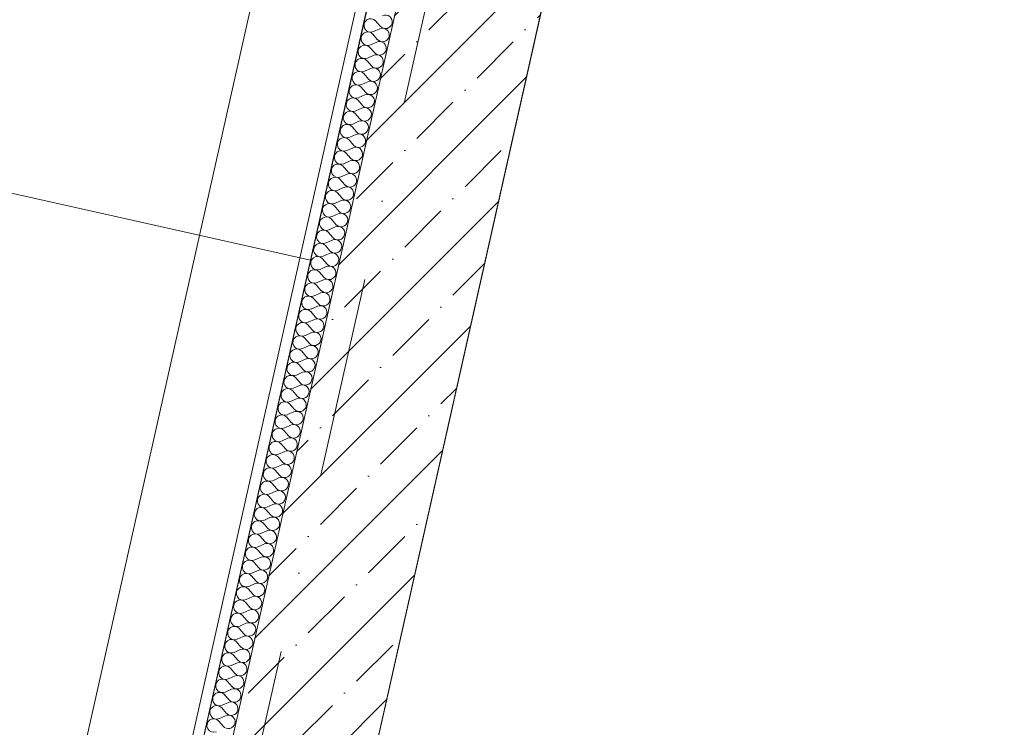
# Model space of a CAD drawing. Header units: millimetres. Extents: x -7218036 to -6936053, y 6003644 to 6210136.
# Tile 48 of 65: x -7185636 to -7183903, y 6139669 to 6140914. Entities that reach past the tile are written whole.
import ezdxf
from ezdxf.enums import TextEntityAlignment as Align

# ---------------------------------------------------------------- set-up
doc = ezdxf.new("R2010")
doc.units = ezdxf.units.MM
doc.header["$MEASUREMENT"] = 0
doc.linetypes.add('Штрихпунктирная', pattern=[670.277762, 352.777767, -176.388884, 0, -141.111112])
for name, color, linetype in [('S - автостоянка.АР', 7, 'Continuous'), ('S - МОП.АР', 7, 'Continuous'), ('АР-Стены_внешние_.АР', 7, 'Continuous'), ('АР-Стены_Перегородки_100_.АР', 7, 'Continuous'), ('АР-Чертеж-Оси_Осевые размеры.АР', 7, 'Continuous'), ('АР-Чертеж-Размеры.АР', 7, 'Continuous')]:
    doc.layers.add(name, color=color, linetype=linetype)
for name, color, linetype, lineweight in [('АР-рампа.АР_Ном._пера__1', 7, 'Continuous', 0), ('АР-Стены_внешние_.АР_Ном._пера__1', 7, 'Continuous', 0), ('АР-Стены_Перегородки_100_.АР_Ном._пера__1', 7, 'Continuous', 5), ('АР-Чертеж-Оси_Осевые размеры.АР_Ном._пера__120', 7, 'Continuous', 0), ('АР-Чертеж-Размеры.АР_Ном._пера__1', 7, 'Continuous', 0)]:
    doc.layers.add(name, color=color, linetype=linetype, lineweight=lineweight)
doc.styles.add('РЎР“Р•РќР•Р\xa0РР\xa0_РЎРўРР›Р¬_1', font='GOST_Common.ttf')
doc.styles.add('РЎР“Р•РќР•Р\xa0РР\xa0_РЎРўРР›Р¬_3', font='GOTHIC.TTF')
doc.dimstyles.new('СГЕНЕРИР_СТИЛЬ__8', dxfattribs={"dimtxt": 150, "dimasz": 190, "dimexe": 0.18, "dimexo": 2000, "dimgap": 0, "dimtad": 1, "dimdec": 0, "dimzin": 0, "dimdsep": 46, "dimtxsty": 'РЎР“Р•РќР•Р\xa0РР\xa0_РЎРўРР›Р¬_1', "dimblk": 'ARROWHEAD_6', "dimblk1": 'ARROWHEAD_6', "dimblk2": 'ARROWHEAD_6', "dimcen": 0.09, "dimclrd": 7, "dimclre": 7, "dimclrt": 7, "dimazin": 0, "dimtfac": 1, "dimtdec": 4, "dimtmove": 0, "dimatfit": 3, "dimfxl": 0, "dimtolj": 1, "dimtzin": 0, "dimarcsym": 0})

# ---------------------------------------------------------------- blocks, each defined once
blk = doc.blocks.new('*X541', base_point=(-6566190.3, 6562677.8))
at = {"layer": 'АР-Стены_Перегородки_100_.АР_Ном._пера__1', "color": 7, "linetype": 'Continuous', "lineweight": 0}
for p, q in [((-7185013.1, 6140892.7), (-7185002.3, 6140897.6)), ((-7185009, 6140911.3), (-7185001.2, 6140902.3)), ((-7185014.2, 6140888.1), (-7185006.5, 6140879)), ((-7185019.4, 6140864.9), (-7185011.7, 6140855.8)), ((-7185018.4, 6140869.5), (-7185007.5, 6140874.4)), ((-7185023.6, 6140846.3), (-7185012.7, 6140851.2)), ((-7185028.8, 6140823.1), (-7185017.9, 6140827.9)), ((-7185024.6, 6140841.6), (-7185016.9, 6140832.6)), ((-7185029.8, 6140818.4), (-7185022.1, 6140809.4)), ((-7185035, 6140795.2), (-7185027.3, 6140786.1)), ((-7185034, 6140799.8), (-7185023.1, 6140804.7)), ((-7185039.2, 6140776.6), (-7185028.4, 6140781.5)), ((-7185044.4, 6140753.4), (-7185033.6, 6140758.2)), ((-7185040.3, 6140771.9), (-7185032.5, 6140762.9)), ((-7185045.5, 6140748.7), (-7185037.8, 6140739.7)), ((-7185050.7, 6140725.5), (-7185043, 6140716.4)), ((-7185049.7, 6140730.1), (-7185038.8, 6140735)), ((-7185054.9, 6140706.9), (-7185044, 6140711.8)), ((-7185060.1, 6140683.7), (-7185049.2, 6140688.6)), ((-7185055.9, 6140702.3), (-7185048.2, 6140693.2)), ((-7185061.1, 6140679), (-7185053.4, 6140670)), ((-7185066.4, 6140655.8), (-7185058.6, 6140646.7)), ((-7185065.3, 6140660.4), (-7185054.5, 6140665.3)), ((-7185070.5, 6140637.2), (-7185059.7, 6140642.1)), ((-7185075.7, 6140614), (-7185064.9, 6140618.9)), ((-7185071.6, 6140632.6), (-7185063.8, 6140623.5)), ((-7185076.8, 6140609.3), (-7185069.1, 6140600.3)), ((-7185082, 6140586.1), (-7185074.3, 6140577)), ((-7185081, 6140590.7), (-7185070.1, 6140595.6)), ((-7185086.2, 6140567.5), (-7185075.3, 6140572.4)), ((-7185091.4, 6140544.3), (-7185080.5, 6140549.2)), ((-7185087.2, 6140562.9), (-7185079.5, 6140553.8)), ((-7185092.4, 6140539.6), (-7185084.7, 6140530.6)), ((-7185097.7, 6140516.4), (-7185089.9, 6140507.4)), ((-7185096.6, 6140521.1), (-7185085.8, 6140525.9)), ((-7185101.8, 6140497.8), (-7185091, 6140502.7)), ((-7185107.1, 6140474.6), (-7185096.2, 6140479.5)), ((-7185102.9, 6140493.2), (-7185095.2, 6140484.1)), ((-7185108.1, 6140469.9), (-7185100.4, 6140460.9)), ((-7185113.3, 6140446.7), (-7185105.6, 6140437.7)), ((-7185112.3, 6140451.4), (-7185101.4, 6140456.2)), ((-7185117.5, 6140428.1), (-7185106.6, 6140433)), ((-7185118.5, 6140423.5), (-7185110.8, 6140414.4)), ((-7185123.7, 6140400.3), (-7185116, 6140391.2)), ((-7185122.7, 6140404.9), (-7185111.8, 6140409.8)), ((-7185129, 6140377), (-7185121.2, 6140368)), ((-7185127.9, 6140381.7), (-7185117.1, 6140386.6)), ((-7185133.1, 6140358.4), (-7185122.3, 6140363.3)), ((-7185134.2, 6140353.8), (-7185126.5, 6140344.7)), ((-7185139.4, 6140330.6), (-7185131.7, 6140321.5)), ((-7185138.4, 6140335.2), (-7185127.5, 6140340.1)), ((-7185144.6, 6140307.3), (-7185136.9, 6140298.3)), ((-7185143.6, 6140312), (-7185132.7, 6140316.9)), ((-7185148.8, 6140288.7), (-7185137.9, 6140293.6)), ((-7185149.8, 6140284.1), (-7185142.1, 6140275)), ((-7185155.1, 6140260.9), (-7185147.3, 6140251.8)), ((-7185154, 6140265.5), (-7185143.2, 6140270.4)), ((-7185160.3, 6140237.6), (-7185152.5, 6140228.6)), ((-7185159.2, 6140242.3), (-7185148.4, 6140247.2)), ((-7185164.4, 6140219.1), (-7185153.6, 6140223.9)), ((-7185165.5, 6140214.4), (-7185157.8, 6140205.3)), ((-7185170.7, 6140191.2), (-7185163, 6140182.1)), ((-7185169.7, 6140195.8), (-7185158.8, 6140200.7)), ((-7185175.9, 6140167.9), (-7185168.2, 6140158.9)), ((-7185174.9, 6140172.6), (-7185164, 6140177.5)), ((-7185180.1, 6140149.4), (-7185169.2, 6140154.2)), ((-7185181.1, 6140144.7), (-7185173.4, 6140135.7)), ((-7185186.4, 6140121.5), (-7185178.6, 6140112.4)), ((-7185185.3, 6140126.1), (-7185174.5, 6140131)), ((-7185191.6, 6140098.3), (-7185183.8, 6140089.2)), ((-7185190.5, 6140102.9), (-7185179.7, 6140107.8)), ((-7185195.7, 6140079.7), (-7185184.9, 6140084.5)), ((-7185196.8, 6140075), (-7185189.1, 6140066)), ((-7185202, 6140051.8), (-7185194.3, 6140042.7)), ((-7185201, 6140056.4), (-7185190.1, 6140061.3)), ((-7185206.2, 6140033.2), (-7185195.3, 6140038.1)), ((-7185211.4, 6140010), (-7185200.5, 6140014.9)), ((-7185207.2, 6140028.6), (-7185199.5, 6140019.5)), ((-7185212.4, 6140005.3), (-7185204.7, 6139996.3)), ((-7185217.7, 6139982.1), (-7185209.9, 6139973)), ((-7185216.6, 6139986.7), (-7185205.8, 6139991.6)), ((-7185221.8, 6139963.5), (-7185211, 6139968.4)), ((-7185227.1, 6139940.3), (-7185216.2, 6139945.2)), ((-7185222.9, 6139958.9), (-7185215.2, 6139949.8)), ((-7185228.1, 6139935.6), (-7185220.4, 6139926.6)), ((-7185233.3, 6139912.4), (-7185225.6, 6139903.3)), ((-7185232.3, 6139917.1), (-7185221.4, 6139921.9)), ((-7185237.5, 6139893.8), (-7185226.6, 6139898.7)), ((-7185242.7, 6139870.6), (-7185231.9, 6139875.5)), ((-7185238.5, 6139889.2), (-7185230.8, 6139880.1)), ((-7185243.8, 6139865.9), (-7185236, 6139856.9)), ((-7185249, 6139842.7), (-7185241.2, 6139833.7)), ((-7185247.9, 6139847.4), (-7185237.1, 6139852.2)), ((-7185253.1, 6139824.1), (-7185242.3, 6139829)), ((-7185258.4, 6139800.9), (-7185247.5, 6139805.8)), ((-7185254.2, 6139819.5), (-7185246.5, 6139810.4)), ((-7185259.4, 6139796.3), (-7185251.7, 6139787.2)), ((-7185264.6, 6139773), (-7185256.9, 6139764)), ((-7185263.6, 6139777.7), (-7185252.7, 6139782.5)), ((-7185268.8, 6139754.4), (-7185257.9, 6139759.3)), ((-7185274, 6139731.2), (-7185263.2, 6139736.1)), ((-7185269.8, 6139749.8), (-7185262.1, 6139740.7)), ((-7185275.1, 6139726.6), (-7185267.3, 6139717.5)), ((-7185280.3, 6139703.3), (-7185272.5, 6139694.3)), ((-7185279.2, 6139708), (-7185268.4, 6139712.9)), ((-7185284.4, 6139684.7), (-7185273.6, 6139689.6)), ((-7185285.5, 6139680.1), (-7185277.8, 6139671))]:
    blk.add_line(p, q, dxfattribs=at)
for centre, start, end in [((-7185018, 6140903.6), 40.4717, 294.2115), ((-7184992.2, 6140910), 347.3416, 114.2115), ((-7184997.4, 6140886.8), 347.3416, 114.2115), ((-7184992.2, 6140910), 220.4717, 347.3416), ((-7185023.2, 6140880.4), 40.4717, 294.2115), ((-7184997.4, 6140886.8), 220.4717, 347.3416), ((-7185028.5, 6140857.1), 40.4717, 294.2115), ((-7185002.6, 6140863.5), 220.4717, 347.3416), ((-7185002.6, 6140863.5), 347.3416, 114.2115), ((-7185033.7, 6140833.9), 40.4717, 294.2115), ((-7185007.8, 6140840.3), 347.3416, 114.2115), ((-7185013, 6140817.1), 347.3416, 114.2115), ((-7185007.8, 6140840.3), 220.4717, 347.3416), ((-7185038.9, 6140810.7), 40.4717, 294.2115), ((-7185013, 6140817.1), 220.4717, 347.3416), ((-7185044.1, 6140787.4), 40.4717, 294.2115), ((-7185018.3, 6140793.8), 220.4717, 347.3416), ((-7185018.3, 6140793.8), 347.3416, 114.2115), ((-7185049.3, 6140764.2), 40.4717, 294.2115), ((-7185023.5, 6140770.6), 347.3416, 114.2115), ((-7185028.7, 6140747.4), 347.3416, 114.2115), ((-7185023.5, 6140770.6), 220.4717, 347.3416), ((-7185054.5, 6140741), 40.4717, 294.2115), ((-7185028.7, 6140747.4), 220.4717, 347.3416), ((-7185059.8, 6140717.8), 40.4717, 294.2115), ((-7185033.9, 6140724.2), 347.3416, 114.2115), ((-7185065, 6140694.5), 40.4717, 294.2115), ((-7185039.1, 6140700.9), 347.3416, 114.2115), ((-7185033.9, 6140724.2), 220.4717, 347.3416), ((-7185044.4, 6140677.7), 347.3416, 114.2115), ((-7185039.1, 6140700.9), 220.4717, 347.3416), ((-7185070.2, 6140671.3), 40.4717, 294.2115), ((-7185044.4, 6140677.7), 220.4717, 347.3416), ((-7185075.4, 6140648.1), 40.4717, 294.2115), ((-7185049.6, 6140654.5), 347.3416, 114.2115), ((-7185080.6, 6140624.8), 40.4717, 294.2115), ((-7185054.8, 6140631.2), 347.3416, 114.2115), ((-7185049.6, 6140654.5), 220.4717, 347.3416), ((-7185060, 6140608), 347.3416, 114.2115), ((-7185054.8, 6140631.2), 220.4717, 347.3416), ((-7185085.8, 6140601.6), 40.4717, 294.2115), ((-7185060, 6140608), 220.4717, 347.3416), ((-7185091.1, 6140578.4), 40.4717, 294.2115), ((-7185065.2, 6140584.8), 347.3416, 114.2115), ((-7185096.3, 6140555.1), 40.4717, 294.2115), ((-7185070.4, 6140561.5), 347.3416, 114.2115), ((-7185065.2, 6140584.8), 220.4717, 347.3416), ((-7185075.7, 6140538.3), 347.3416, 114.2115), ((-7185070.4, 6140561.5), 220.4717, 347.3416), ((-7185101.5, 6140531.9), 40.4717, 294.2115), ((-7185075.7, 6140538.3), 220.4717, 347.3416), ((-7185106.7, 6140508.7), 40.4717, 294.2115), ((-7185080.9, 6140515.1), 347.3416, 114.2115), ((-7185111.9, 6140485.4), 40.4717, 294.2115), ((-7185086.1, 6140491.8), 347.3416, 114.2115), ((-7185080.9, 6140515.1), 220.4717, 347.3416), ((-7185091.3, 6140468.6), 347.3416, 114.2115), ((-7185086.1, 6140491.8), 220.4717, 347.3416), ((-7185117.2, 6140462.2), 40.4717, 294.2115), ((-7185091.3, 6140468.6), 220.4717, 347.3416), ((-7185122.4, 6140439), 40.4717, 294.2115), ((-7185096.5, 6140445.4), 347.3416, 114.2115), ((-7185127.6, 6140415.8), 40.4717, 294.2115), ((-7185101.7, 6140422.2), 347.3416, 114.2115), ((-7185096.5, 6140445.4), 220.4717, 347.3416), ((-7185107, 6140398.9), 347.3416, 114.2115), ((-7185101.7, 6140422.2), 220.4717, 347.3416), ((-7185132.8, 6140392.5), 40.4717, 294.2115), ((-7185107, 6140398.9), 220.4717, 347.3416), ((-7185138, 6140369.3), 40.4717, 294.2115), ((-7185112.2, 6140375.7), 347.3416, 114.2115), ((-7185143.2, 6140346.1), 40.4717, 294.2115), ((-7185117.4, 6140352.5), 347.3416, 114.2115), ((-7185112.2, 6140375.7), 220.4717, 347.3416), ((-7185122.6, 6140329.2), 347.3416, 114.2115), ((-7185117.4, 6140352.5), 220.4717, 347.3416), ((-7185148.5, 6140322.8), 40.4717, 294.2115), ((-7185122.6, 6140329.2), 220.4717, 347.3416), ((-7185153.7, 6140299.6), 40.4717, 294.2115), ((-7185127.8, 6140306), 347.3416, 114.2115), ((-7185133.1, 6140282.8), 347.3416, 114.2115), ((-7185127.8, 6140306), 220.4717, 347.3416), ((-7185158.9, 6140276.4), 40.4717, 294.2115), ((-7185138.3, 6140259.5), 347.3416, 114.2115), ((-7185133.1, 6140282.8), 220.4717, 347.3416), ((-7185164.1, 6140253.1), 40.4717, 294.2115), ((-7185138.3, 6140259.5), 220.4717, 347.3416), ((-7185169.3, 6140229.9), 40.4717, 294.2115), ((-7185143.5, 6140236.3), 347.3416, 114.2115), ((-7185148.7, 6140213.1), 347.3416, 114.2115), ((-7185143.5, 6140236.3), 220.4717, 347.3416), ((-7185174.5, 6140206.7), 40.4717, 294.2115), ((-7185148.7, 6140213.1), 220.4717, 347.3416), ((-7185179.8, 6140183.4), 40.4717, 294.2115), ((-7185153.9, 6140189.8), 220.4717, 347.3416), ((-7185153.9, 6140189.8), 347.3416, 114.2115), ((-7185185, 6140160.2), 40.4717, 294.2115), ((-7185159.1, 6140166.6), 347.3416, 114.2115), ((-7185164.4, 6140143.4), 347.3416, 114.2115), ((-7185159.1, 6140166.6), 220.4717, 347.3416), ((-7185190.2, 6140137), 40.4717, 294.2115), ((-7185164.4, 6140143.4), 220.4717, 347.3416), ((-7185195.4, 6140113.8), 40.4717, 294.2115), ((-7185169.6, 6140120.2), 220.4717, 347.3416), ((-7185169.6, 6140120.2), 347.3416, 114.2115), ((-7185200.6, 6140090.5), 40.4717, 294.2115), ((-7185174.8, 6140096.9), 347.3416, 114.2115), ((-7185180, 6140073.7), 347.3416, 114.2115), ((-7185174.8, 6140096.9), 220.4717, 347.3416), ((-7185205.8, 6140067.3), 40.4717, 294.2115), ((-7185180, 6140073.7), 220.4717, 347.3416), ((-7185211.1, 6140044.1), 40.4717, 294.2115), ((-7185185.2, 6140050.5), 220.4717, 347.3416), ((-7185185.2, 6140050.5), 347.3416, 114.2115), ((-7185216.3, 6140020.8), 40.4717, 294.2115), ((-7185190.4, 6140027.2), 347.3416, 114.2115), ((-7185195.7, 6140004), 347.3416, 114.2115), ((-7185190.4, 6140027.2), 220.4717, 347.3416), ((-7185221.5, 6139997.6), 40.4717, 294.2115), ((-7185195.7, 6140004), 220.4717, 347.3416), ((-7185226.7, 6139974.4), 40.4717, 294.2115), ((-7185200.9, 6139980.8), 220.4717, 347.3416), ((-7185200.9, 6139980.8), 347.3416, 114.2115), ((-7185231.9, 6139951.1), 40.4717, 294.2115), ((-7185206.1, 6139957.5), 347.3416, 114.2115), ((-7185211.3, 6139934.3), 347.3416, 114.2115), ((-7185206.1, 6139957.5), 220.4717, 347.3416), ((-7185237.2, 6139927.9), 40.4717, 294.2115), ((-7185211.3, 6139934.3), 220.4717, 347.3416), ((-7185242.4, 6139904.7), 40.4717, 294.2115), ((-7185216.5, 6139911.1), 220.4717, 347.3416), ((-7185216.5, 6139911.1), 347.3416, 114.2115), ((-7185247.6, 6139881.4), 40.4717, 294.2115), ((-7185221.8, 6139887.8), 347.3416, 114.2115), ((-7185227, 6139864.6), 347.3416, 114.2115), ((-7185221.8, 6139887.8), 220.4717, 347.3416), ((-7185252.8, 6139858.2), 40.4717, 294.2115), ((-7185227, 6139864.6), 220.4717, 347.3416), ((-7185258, 6139835), 40.4717, 294.2115), ((-7185232.2, 6139841.4), 220.4717, 347.3416), ((-7185232.2, 6139841.4), 347.3416, 114.2115), ((-7185263.2, 6139811.8), 40.4717, 294.2115), ((-7185237.4, 6139818.2), 347.3416, 114.2115), ((-7185242.6, 6139794.9), 347.3416, 114.2115), ((-7185237.4, 6139818.2), 220.4717, 347.3416), ((-7185268.5, 6139788.5), 40.4717, 294.2115), ((-7185242.6, 6139794.9), 220.4717, 347.3416), ((-7185273.7, 6139765.3), 40.4717, 294.2115), ((-7185247.8, 6139771.7), 220.4717, 347.3416), ((-7185247.8, 6139771.7), 347.3416, 114.2115), ((-7185278.9, 6139742.1), 40.4717, 294.2115), ((-7185253.1, 6139748.5), 347.3416, 114.2115), ((-7185258.3, 6139725.2), 347.3416, 114.2115), ((-7185253.1, 6139748.5), 220.4717, 347.3416), ((-7185284.1, 6139718.8), 40.4717, 294.2115), ((-7185258.3, 6139725.2), 220.4717, 347.3416), ((-7185289.3, 6139695.6), 40.4717, 294.2115), ((-7185263.5, 6139702), 347.3416, 114.2115), ((-7185294.5, 6139672.4), 40.4717, 294.2115), ((-7185268.7, 6139678.8), 347.3416, 114.2115), ((-7185263.5, 6139702), 220.4717, 347.3416), ((-7185268.7, 6139678.8), 220.4717, 347.3416)]:
    blk.add_arc(centre, 11.9, start, end, dxfattribs=at)
blk = doc.blocks.new('Стена_307_2', base_point=(-7185857.8, 6136996.3))
at = {"layer": 'АР-Стены_Перегородки_100_.АР_Ном._пера__1', "color": 7, "linetype": 'Continuous', "lineweight": 0, "flags": 128}
for points in [[(-7182569, 6151867.3), (-7185906.5, 6137007.3)], [(-7185857.8, 6136996.3), (-7182533.4, 6151797.8)]]:
    blk.add_lwpolyline(points, dxfattribs=at)
at = {"layer": 'АР-Стены_Перегородки_100_.АР', "color": 7, "lineweight": 0}
blk.add_blockref('*X541', (-6566190.3, 6562677.8), dxfattribs=at)
blk = doc.blocks.new('Стандартный Маркер Сетки[20]_2', base_point=(-7182312.1, 6152552))
at = {"layer": 'АР-Чертеж-Оси_Осевые размеры.АР_Ном._пера__120', "color": 7, "linetype": 'Штрихпунктирная', "lineweight": 0}
blk.add_line((-7182531.3, 6151576.3), (-7187093.8, 6131261.9), dxfattribs=at)
at = {"layer": 'АР-Чертеж-Оси_Осевые размеры.АР_Ном._пера__120', "color": 7, "lineweight": 0, "style": 'РЎР“Р•РќР•Р\xa0РР\xa0_РЎРўРР›Р¬_3'}
blk.add_attdef('AC_MarkerText_1', text='', height=350, rotation=347.3417, dxfattribs=at).set_placement((-7187352.5, 6129979.4), align=Align.TOP_CENTER)
blk = doc.blocks.new('Стандартный Маркер Сетки[35]_2', base_point=(-7182312.1, 6152552))
at = {"layer": 'АР-Чертеж-Оси_Осевые размеры.АР_Ном._пера__120', "color": 7, "linetype": 'Штрихпунктирная', "lineweight": 0}
blk.add_line((-7182531.3, 6151576.3), (-7187093.8, 6131261.9), dxfattribs=at)
at = {"layer": 'АР-Чертеж-Оси_Осевые размеры.АР_Ном._пера__120', "color": 7, "lineweight": 0, "style": 'РЎР“Р•РќР•Р\xa0РР\xa0_РЎРўРР›Р¬_3'}
blk.add_attdef('AC_MarkerText_1', text='', height=350, rotation=347.3417, dxfattribs=at).set_placement((-7187352.5, 6129979.4), align=Align.TOP_CENTER)
blk = doc.blocks.new('Стандартный Маркер Сетки[38]_2', base_point=(-7182312.1, 6152552))
at = {"layer": 'АР-Чертеж-Оси_Осевые размеры.АР_Ном._пера__120', "color": 7, "linetype": 'Штрихпунктирная', "lineweight": 0}
blk.add_line((-7182531.3, 6151576.3), (-7187093.8, 6131261.9), dxfattribs=at)
at = {"layer": 'АР-Чертеж-Оси_Осевые размеры.АР_Ном._пера__120', "color": 7, "lineweight": 0, "style": 'РЎР“Р•РќР•Р\xa0РР\xa0_РЎРўРР›Р¬_3'}
blk.add_attdef('AC_MarkerText_1', text='', height=350, rotation=347.3417, dxfattribs=at).set_placement((-7187352.5, 6129979.4), align=Align.TOP_CENTER)
blk = doc.blocks.new('Стандартный Маркер Сетки[39]_2', base_point=(-7182312.1, 6152552))
at = {"layer": 'АР-Чертеж-Оси_Осевые размеры.АР_Ном._пера__120', "color": 7, "linetype": 'Штрихпунктирная', "lineweight": 0}
blk.add_line((-7182531.3, 6151576.3), (-7187093.8, 6131261.9), dxfattribs=at)
at = {"layer": 'АР-Чертеж-Оси_Осевые размеры.АР_Ном._пера__120', "color": 7, "lineweight": 0, "style": 'РЎР“Р•РќР•Р\xa0РР\xa0_РЎРўРР›Р¬_3'}
blk.add_attdef('AC_MarkerText_1', text='', height=350, rotation=347.3417, dxfattribs=at).set_placement((-7187352.5, 6129979.4), align=Align.TOP_CENTER)
blk = doc.blocks.new('Стандартный Маркер Сетки[146]_2', base_point=(-7182312.1, 6152552))
at = {"layer": 'АР-Чертеж-Оси_Осевые размеры.АР_Ном._пера__120', "color": 7, "linetype": 'Штрихпунктирная', "lineweight": 0}
blk.add_line((-7182531.3, 6151576.3), (-7187093.8, 6131261.9), dxfattribs=at)
at = {"layer": 'АР-Чертеж-Оси_Осевые размеры.АР_Ном._пера__120', "color": 7, "lineweight": 0, "style": 'РЎР“Р•РќР•Р\xa0РР\xa0_РЎРўРР›Р¬_3'}
blk.add_attdef('AC_MarkerText_1', text='', height=350, rotation=347.3417, dxfattribs=at).set_placement((-7187352.5, 6129979.4), align=Align.TOP_CENTER)
blk = doc.blocks.new('Стандартный Маркер Сетки[161]_2', base_point=(-7182312.1, 6152552))
at = {"layer": 'АР-Чертеж-Оси_Осевые размеры.АР_Ном._пера__120', "color": 7, "linetype": 'Штрихпунктирная', "lineweight": 0}
blk.add_line((-7182531.3, 6151576.3), (-7187093.8, 6131261.9), dxfattribs=at)
at = {"layer": 'АР-Чертеж-Оси_Осевые размеры.АР_Ном._пера__120', "color": 7, "lineweight": 0, "style": 'РЎР“Р•РќР•Р\xa0РР\xa0_РЎРўРР›Р¬_3'}
blk.add_attdef('AC_MarkerText_1', text='', height=350, rotation=347.3417, dxfattribs=at).set_placement((-7187352.5, 6129979.4), align=Align.TOP_CENTER)
blk = doc.blocks.new('Стандартный Маркер Сетки[164]_2', base_point=(-7182312.1, 6152552))
at = {"layer": 'АР-Чертеж-Оси_Осевые размеры.АР_Ном._пера__120', "color": 7, "linetype": 'Штрихпунктирная', "lineweight": 0}
blk.add_line((-7182531.3, 6151576.3), (-7187093.8, 6131261.9), dxfattribs=at)
at = {"layer": 'АР-Чертеж-Оси_Осевые размеры.АР_Ном._пера__120', "color": 7, "lineweight": 0, "style": 'РЎР“Р•РќР•Р\xa0РР\xa0_РЎРўРР›Р¬_3'}
blk.add_attdef('AC_MarkerText_1', text='', height=350, rotation=347.3417, dxfattribs=at).set_placement((-7187352.5, 6129979.4), align=Align.TOP_CENTER)
blk = doc.blocks.new('Стандартный Маркер Сетки[165]_2', base_point=(-7182312.1, 6152552))
at = {"layer": 'АР-Чертеж-Оси_Осевые размеры.АР_Ном._пера__120', "color": 7, "linetype": 'Штрихпунктирная', "lineweight": 0}
blk.add_line((-7182531.3, 6151576.3), (-7187093.8, 6131261.9), dxfattribs=at)
at = {"layer": 'АР-Чертеж-Оси_Осевые размеры.АР_Ном._пера__120', "color": 7, "lineweight": 0, "style": 'РЎР“Р•РќР•Р\xa0РР\xa0_РЎРўРР›Р¬_3'}
blk.add_attdef('AC_MarkerText_1', text='', height=350, rotation=347.3417, dxfattribs=at).set_placement((-7187352.5, 6129979.4), align=Align.TOP_CENTER)
blk = doc.blocks.new('*D1082', base_point=(-6566190.3, 6562677.8))
at = {"layer": 'АР-Чертеж-Размеры.АР_Ном._пера__1', "color": 7, "linetype": 'Continuous', "lineweight": 0}
for p, q in [((-7184875.8, 6144363.6), (-7185967.2, 6144608.7)), ((-7185134.4, 6144524.2), (-7184983, 6144285.2)), ((-7185898.7, 6140664.6), (-7185058.7, 6144404.7)), ((-7185715.8, 6140623.5), (-7186807.3, 6140868.6)), ((-7185974.4, 6140784.1), (-7185823.1, 6140545.1)), ((-7186337, 6138713.2), (-7185898.7, 6140664.6))]:
    blk.add_line(p, q, dxfattribs=at)
at = {"layer": 'АР-Чертеж-Размеры.АР_Ном._пера__1', "color": 7, "lineweight": 0, "insert": (-7185560.2, 6142308.5), "char_height": 150, "attachment_point": 7, "rotation": 77.3416, "style": 'РЎР“Р•РќР•Р\xa0РР\xa0_РЎРўРР›Р¬_1'}
blk.add_mtext('\\A1;{\\pql;\\fGOST Common|b0|i0|c204|p0;\\W1.000000;3\xa0833}', dxfattribs=at)
blk = doc.blocks.new('ARROWHEAD_6')
at = {"color": 0, "linetype": 'Continuous', "lineweight": 0}
for p, q in [((-0.5, -0.5), (0.5, 0.5)), ((0, 0), (-1, 0))]:
    blk.add_line(p, q, dxfattribs=at)
blk = doc.blocks.new('*D1083', base_point=(-6566190.3, 6562677.8))
at = {"layer": 'АР-Чертеж-Размеры.АР_Ном._пера__1', "color": 7, "linetype": 'Continuous', "lineweight": 0}
for p, q in [((-7184696.1, 6146475.6), (-7184544.8, 6146236.6)), ((-7185058.7, 6144404.7), (-7184620.4, 6146356.1)), ((-7184875.8, 6144363.6), (-7185967.2, 6144608.7)), ((-7185134.4, 6144524.2), (-7184983, 6144285.2)), ((-7185898.7, 6140664.6), (-7185058.7, 6144404.7))]:
    blk.add_line(p, q, dxfattribs=at)
at = {"layer": 'АР-Чертеж-Размеры.АР_Ном._пера__1', "color": 7, "lineweight": 0, "insert": (-7184921.1, 6145154.3), "char_height": 150, "attachment_point": 7, "rotation": 77.3416, "style": 'РЎР“Р•РќР•Р\xa0РР\xa0_РЎРўРР›Р¬_1'}
blk.add_mtext('\\A1;{\\pql;\\fGOST Common|b0|i0|c204|p0;\\W1.000000;2\xa0000}', dxfattribs=at)
blk = doc.blocks.new('Стена_446_2', base_point=(-7185758.6, 6136867.2))
at = {"layer": 'АР-Стены_внешние_.АР', "linetype": 'Continuous', "lineweight": 0, "true_color": 0x000000}
h = blk.add_hatch(dxfattribs=at)
h.set_pattern_fill('Железобетон__project__0002', color=18, style=0, pattern_type=2)
h.set_pattern_definition([(45, (-6566190.34, 6562677.8), (-84.852814, 84.852814), []), (45, (-6566232.77, 6562720.22), (-84.852814, 84.852814), [90, -30, 0, -30])])
h.paths.add_polyline_path([(-7185609.3, 6136961.8), (-7183936.4, 6144410.3), (-7184180.3, 6144465.1), (-7185853.2, 6137016.6)])
at = {"layer": 'АР-Стены_внешние_.АР_Ном._пера__1', "color": 7, "linetype": 'Continuous', "lineweight": 5, "flags": 128}
for points in [[(-7184180.3, 6144465.1), (-7185853.2, 6137016.6)], [(-7185609.3, 6136961.8), (-7183936.4, 6144410.3)]]:
    blk.add_lwpolyline(points, dxfattribs=at)
blk = doc.blocks.new('Пандус Прямой 23[191]_2', base_point=(-7186162.4, 6144652.6))
at = {"layer": 'АР-рампа.АР_Ном._пера__1', "color": 7, "linetype": 'Continuous', "lineweight": 0}
for p, q in [((-7184479.3, 6144274.6), (-7185319.3, 6140534.4)), ((-7184284.2, 6144230.7), (-7185124.2, 6140490.6)), ((-7185124.2, 6140490.6), (-7188880.6, 6141334.3))]:
    blk.add_line(p, q, dxfattribs=at)
at = {"layer": 'АР-рампа.АР_Ном._пера__1', "color": 7, "linetype": 'Continuous', "lineweight": 0, "style": 'РЎР“Р•РќР•Р\xa0РР\xa0_РЎРўРР›Р¬_1'}
blk.add_attdef('mainPercentage', text='', height=300, rotation=77.3417, dxfattribs=at).set_placement((-7186724.4, 6142829.9), align=Align.MIDDLE_CENTER)
blk = doc.blocks.new('Пандус Прямой 23[254]_2', base_point=(-7187002.4, 6140912.5))
at = {"layer": 'АР-рампа.АР_Ном._пера__1', "color": 7, "linetype": 'Continuous', "lineweight": 0}
for p, q in [((-7185124.2, 6140490.6), (-7186885.3, 6140886.2)), ((-7185319.3, 6140534.4), (-7185757.6, 6138583.1)), ((-7185124.2, 6140490.6), (-7185562.4, 6138539.2))]:
    blk.add_line(p, q, dxfattribs=at)
at = {"layer": 'АР-рампа.АР_Ном._пера__1', "color": 7, "linetype": 'Continuous', "lineweight": 0, "style": 'РЎР“Р•РќР•Р\xa0РР\xa0_РЎРўРР›Р¬_1'}
blk.add_attdef('mainPercentage', text='', height=300, rotation=77.3417, dxfattribs=at).set_placement((-7187363.6, 6139984.1), align=Align.MIDDLE_CENTER)

msp = doc.modelspace()

# ---------------------------------------------------------------- linework, layer by layer
at = {"layer": 'S - автостоянка.АР', "color": 9, "linetype": 'Continuous', "lineweight": 0, "true_color": 0xaec5d5, "flags": 128}
msp.add_lwpolyline([(-7177761.7, 6142818.6), (-7183980.3, 6144214.9), (-7184362.1, 6142512.2), (-7184413.9, 6142281.7), (-7185094.2, 6139253.6), (-7181591, 6138467.9), (-7181722.6, 6137882), (-7182106.2, 6136175), (-7181325.4, 6135999.7), (-7181380.4, 6135755.8), (-7179126.6, 6135247.8)], dxfattribs=at)
at = {"layer": 'S - МОП.АР', "color": 254, "linetype": 'Continuous', "lineweight": 0, "true_color": 0xd6d6d6, "flags": 128}
msp.add_lwpolyline([(-7193178.3, 6139993.2), (-7193469.8, 6138695.5), (-7185927.8, 6137001.6), (-7183536.1, 6147649.9), (-7191078.2, 6149343.8), (-7191576.4, 6147125.5), (-7191576.5, 6147125.5), (-7192214.2, 6144286), (-7192477.2, 6143115.2), (-7192915.4, 6141164.1)], close=True, dxfattribs=at)

# ---------------------------------------------------------------- block references
at = {"layer": 'АР-рампа.АР_Ном._пера__1', "color": 7, "linetype": 'Continuous', "lineweight": 0}
for name, p in [('Пандус Прямой 23[191]_2', (-7186162.4, 6144652.6)), ('Пандус Прямой 23[254]_2', (-7187002.4, 6140912.5))]:
    msp.add_blockref(name, p, dxfattribs=at)
at = {"layer": 'АР-Стены_внешние_.АР', "color": 7, "lineweight": 0}
msp.add_blockref('Стена_446_2', (-7185758.6, 6136867.2), dxfattribs=at)
at = {"layer": 'АР-Стены_Перегородки_100_.АР', "color": 7, "lineweight": 0}
msp.add_blockref('Стена_307_2', (-7185857.8, 6136996.3), dxfattribs=at)
at = {"layer": 'АР-Чертеж-Оси_Осевые размеры.АР', "color": 8, "linetype": 'Continuous', "lineweight": 15}
for name in ['Стандартный Маркер Сетки[20]_2', 'Стандартный Маркер Сетки[35]_2', 'Стандартный Маркер Сетки[38]_2', 'Стандартный Маркер Сетки[39]_2', 'Стандартный Маркер Сетки[146]_2', 'Стандартный Маркер Сетки[161]_2', 'Стандартный Маркер Сетки[164]_2', 'Стандартный Маркер Сетки[165]_2']:
    msp.add_blockref(name, (-7182312.1, 6152552), dxfattribs=at)

# ---------------------------------------------------------------- dimensions: what is measured, and where the dimension line sits
at = {"layer": 'АР-Чертеж-Размеры.АР', "color": 7, "linetype": 'Continuous', "lineweight": 0}
for base, p1, p2, picture, middle in [((-7184620.4, 6146356.1), (-7186162.4, 6144652.6), (-7183845.9, 6146182.1), '*D1083', (-7184937.9, 6145421.8)), ((-7185058.7, 6144404.7), (-7187002.4, 6140912.5), (-7186162.4, 6144652.6), '*D1082', (-7185577, 6142576))]:
    dim = msp.add_linear_dim(base=base, p1=p1, p2=p2, angle=77.3416, dimstyle='СГЕНЕРИР_СТИЛЬ__8', dxfattribs=at)
    dim.commit()
    dim.dimension.update_dxf_attribs({"geometry": picture, "text_midpoint": middle, "dimtype": 160, "text_rotation": 77.3416})

doc.saveas('drawing.dxf')
